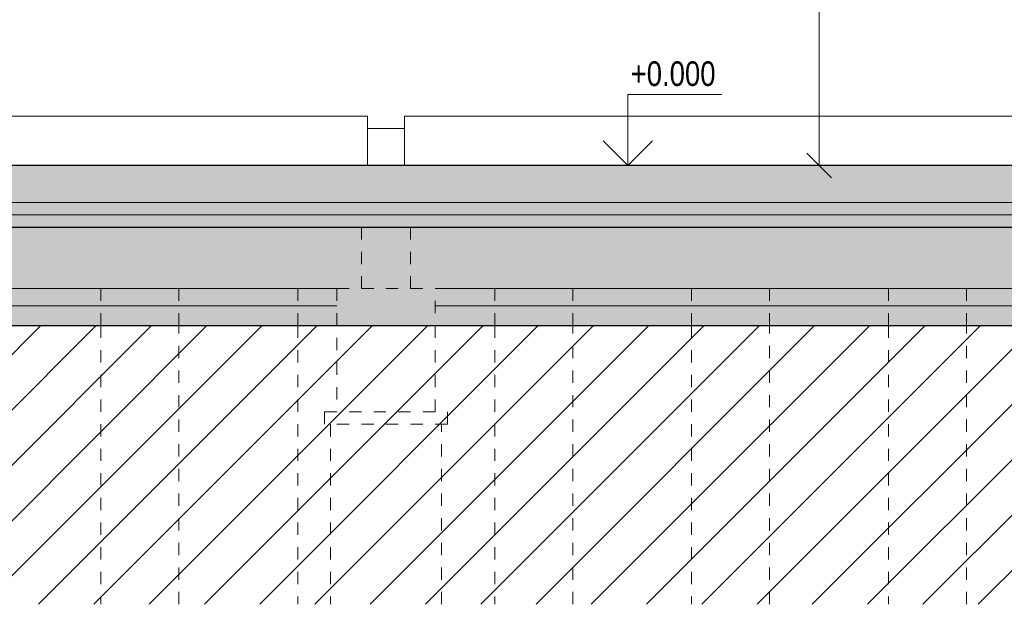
# Model space of a CAD drawing. Header units: millimetres. Extents: x 200776 to 378340, y -23587 to 19113.
# Tile 2 of 61: x 208664 to 216664, y -3564 to 1184. Entities that reach past the tile are written whole.
import ezdxf

# ---------------------------------------------------------------- set-up
doc = ezdxf.new("R2010")
doc.units = ezdxf.units.MM
doc.linetypes.add('A_CARA_02_Čárkovaná', pattern=[200, 100, -100])
for name, color, linetype, lineweight in [('CA_KOTY', 3, 'Continuous', 9), ('CA_KOTY-100', 3, 'Continuous', 9), ('CA_PODLAHA', 1, 'Continuous', 25), ('CA_PODLAHA25', 7, 'Continuous', 13), ('CA_POHHRA25', 7, 'Continuous', 13), ('CA_REZY', 1, 'Continuous', 25), ('CA_SRAFY', 9, 'Continuous', 25), ('CA_ZAKLADY25', 7, 'Continuous', 13), ('CA_ZARIZPRED', 8, 'Continuous', 13), ('Terénní útvar', 55, 'Continuous', 13), ('Vzor v řezu', 55, 'Continuous', 9)]:
    doc.layers.add(name, color=color, linetype=linetype, lineweight=lineweight)
doc.styles.add('Arial_2', font='arial.ttf', dxfattribs={"width": 0.8, "height": 200})
doc.dimstyles.new('HP_Přímá_-_2_mm_Ariel_1-100', dxfattribs={"dimscale": 304.8, "dimtxt": 204.05188, "dimasz": 0.656168, "dimexe": 0.328084, "dimexo": 0.0625, "dimgap": 0.164042, "dimtad": 1, "dimdec": 0, "dimzin": 0, "dimdsep": 46, "dimtxsty": 'Arial_2', "dimblk1": 'OBLIQUE', "dimblk2": 'OBLIQUE', "dimsah": 1, "dimcen": 0.09, "dimazin": 0, "dimtfac": 1, "dimtdec": 4, "dimtix": 1, "dimtmove": 0, "dimatfit": 3, "dimfxl": 0.984252, "dimfxlon": 1, "dimtvp": 1, "dimtolj": 1, "dimtzin": 0, "dimarcsym": 2})
pattern_1 = [(50, (248519.7, 1115), (728.7365, -63.756), [76.2, -838.2]), (355, (248519.7, 1115), (-140.972, 764.228), [60.96, -670.56]), (100.451, (248580.4, 1109.7), (587.77, 700.467), [64.76, -712.36]), (46.184, (248519.7, 1318.2), (1084.316, -168.171), [114.3, -1257.3]), (96.636, (248610.1, 1304.2), (949.61, 989.71), [97.14, -1068.54]), (351.184, (248519.7, 1318.2), (949.62, 989.7), [91.44, -1005.84]), (21, (248621.3, 1267.4), (606.458, -409.0606), [76.2, -838.2]), (326, (248621.3, 1267.4), (247.208, 736.753), [60.96, -670.56]), (71.451, (248671.84, 1233.3), (853.668, 327.685), [64.76, -712.36]), (37.5, (248519.7, 1115), (12.3547, 338.2201), [33.528, -628.904, 33.528, -647.192, -673.1]), (37.5, (248519.7, 1115), (12.3547, 338.2201), [-1343.152, 33.528, -639.572]), (7.5, (248519.7, 1115), (267.279, 400.722), [33.528, -354.584, 33.528, -613.664, -256.54]), (7.5, (248519.7, 1115), (267.279, 400.722), [-1035.304, 33.528, -223.012]), (327.5, (248293.13, 1115), (542.3633, -22.9153), [33.528, -220.472, 33.528, -1810.512]), (327.5, (248293.13, 1115), (542.3633, -22.9153), [-287.528, -758.952, 33.528, -1018.032]), (317.5, (248191.53, 1115), (592.517, 101.707), [33.528, -296.672, 33.528, -492.76, -746.76]), (317.5, (248191.53, 1115), (592.517, 101.707), [-856.488, 33.528, -713.232])]

# ---------------------------------------------------------------- blocks, each defined once
blk = doc.blocks.new('ocelová kce final - 11542_003_OK-HALA_TaO-2_ET_AciS_2025-05-29_upr_dwg-2597525-Řez 1 - vestavek V9')
at = {"layer": 'CA_REZY'}
for p, q in [((289420, 0), (205090, 0)), ((205090, -500), (289420, -500))]:
    blk.add_line(p, q, dxfattribs=at)
blk = doc.blocks.new('ocelová kce final - ocelová kce final-2597615-Řez 1 - vestavek V9')
blk.add_blockref('ocelová kce final - 11542_003_OK-HALA_TaO-2_ET_AciS_2025-05-29_upr_dwg-2597525-Řez 1 - vestavek V9', (0, 0))
blk = doc.blocks.new('DIMBLOCK22-Řez 1 - vestavek V9')
at = {"layer": 'CA_KOTY-100'}
for p, q in [((215159.8, 4675), (215059.8, 4775)), ((215159.8, 4675), (215059.8, 4675)), ((215159.8, 4675), (215159.8, 0)), ((215159.8, 4675), (215259.8, 4575)), ((215159.8, 4675), (215459.8, 4675)), ((215159.8, 0), (215059.8, 100)), ((215159.8, 0), (215059.8, 0)), ((215159.8, 0), (215259.8, -100)), ((215159.8, 0), (215459.8, 0))]:
    blk.add_line(p, q, dxfattribs=at)
at = {"layer": 'CA_KOTY-100', "color": 0, "insert": (214850.1, 2092.6), "char_height": 200, "width": 587.669, "attachment_point": 1, "rotation": 90, "line_spacing_factor": 0.941778, "style": 'Arial_2'}
blk.add_mtext('4675', dxfattribs=at)
blk = doc.blocks.new('_Oblique')
at = {"color": 0, "linetype": 'ByBlock', "lineweight": -2}
blk.add_line((-0.5, -0.5), (0.5, 0.5), dxfattribs=at)

msp = doc.modelspace()

# ---------------------------------------------------------------- hatches: boundary and pattern name
at = {"layer": 'CA_SRAFY', "lineweight": 9}
h = msp.add_hatch(dxfattribs=at)
h.set_pattern_fill('FP_6', color=256, style=0, pattern_type=2)
h.set_pattern_definition([(45, (248519.7, 1115), (-269.4077, 269.4077), []), (45, (248789.1, 1115), (-269.4077, 269.4077), [190.5, -95.25])])
h.paths.add_polyline_path([(249178.9, -300), (289210, -300), (289210, 0), (205350, 0), (205350, -300), (248817.7, -300)])
h = msp.add_hatch(dxfattribs=at)
h.set_pattern_fill('FP_5', color=256, style=0, pattern_type=2)
h.set_pattern_definition(pattern_1)
h.paths.add_polyline_path([(205350, -400), (289210, -400), (289210, -300), (205350, -300), (205350, -312.5)])
h = msp.add_hatch(dxfattribs=at)
h.set_pattern_fill('FP_5', color=256, style=0, pattern_type=2)
h.set_pattern_definition(pattern_1)
h.paths.add_polyline_path([(248095.3, -1300), (289210, -1300), (289210, -400), (205350, -400), (205350, -1300), (247734.1, -1300)])
at = {"layer": 'Vzor v řezu'}
h = msp.add_hatch(dxfattribs=at)
h.set_pattern_fill('FP_7', color=256, style=0, pattern_type=2)
h.set_pattern_definition([(45, (248519.7, 1115), (-224.5064, 224.5064), [])])
h.paths.add_polyline_path([(241593.5, -3564), (293247, -3564), (293247, -181.4), (290104.4, -185.2), (289580, -184.2), (289580, -1140), (289210, -1140), (289210, -1300), (205350, -1300), (205350, -1140), (204945, -1140), (204945, -210), (202289.9, -210), (202289.9, 2963), (200776.3, 2922), (200776.3, -3564), (241232.2, -3564)])

# ---------------------------------------------------------------- linework, layer by layer
at = {"layer": 'CA_KOTY'}
for p, q in [((213605.3, 577.1), (214367.6, 577.1)), ((213605.3, 0), (213605.3, 577.1)), ((213605.3, 0), (213405.3, 200)), ((213605.3, 0), (213805.3, 200))]:
    msp.add_line(p, q, dxfattribs=at)
at = {"layer": 'CA_PODLAHA'}
for p, q in [((289210, 0), (205350, 0)), ((205350, -1300), (289210, -1300))]:
    msp.add_line(p, q, dxfattribs=at)
at = {"layer": 'CA_PODLAHA25'}
for p, q in [((289210, -300), (205350, -300)), ((289210, -400), (205350, -400))]:
    msp.add_line(p, q, dxfattribs=at)
at = {"layer": 'CA_POHHRA25'}
for p, q in [((205790, 400), (211490, 400)), ((211490, 400), (211490, 0)), ((211790, 0), (211790, 400)), ((211790, 400), (217490, 400)), ((211790, 300), (211490, 300)), ((211240, -1000), (206040, -1000)), ((217240, -1000), (212040, -1000))]:
    msp.add_line(p, q, dxfattribs=at)
at = {"layer": 'CA_ZAKLADY25', "linetype": 'A_CARA_02_Čárkovaná', "lineweight": 9}
for p, q in [((211440, -500), (211440, -1000)), ((211840, -500), (211840, -1000)), ((209323.1, -1000), (209323.1, -1300)), ((209957, -1300), (209957, -1000)), ((210923.1, -1000), (210923.1, -1300)), ((211240, -1000), (212040, -1000)), ((211240, -1000), (211240, -2000)), ((212040, -2000), (212040, -1000)), ((212523.1, -1000), (212523.1, -1300)), ((213157, -1300), (213157, -1000)), ((214123.1, -1000), (214123.1, -1300)), ((214757, -1300), (214757, -1000)), ((215723.1, -1000), (215723.1, -1300)), ((216357, -1300), (216357, -1000)), ((209323.1, -1300), (209323.1, -3564)), ((209957, -3564), (209957, -1300)), ((210923.1, -1300), (210923.1, -3564)), ((212523.1, -1300), (212523.1, -3564)), ((213157, -3564), (213157, -1300)), ((214123.1, -1300), (214123.1, -3564)), ((214757, -3564), (214757, -1300)), ((215723.1, -1300), (215723.1, -3564)), ((216357, -3564), (216357, -1300)), ((211140, -2000), (212140, -2000)), ((211140, -2000), (211140, -2100)), ((212140, -2100), (212140, -2000)), ((212140, -2100), (211140, -2100)), ((211190, -2100), (211190, -3564)), ((212090, -3564), (212090, -2100))]:
    msp.add_line(p, q, dxfattribs=at)
at = {"layer": 'Terénní útvar', "color": 135}
for p, q in [((206040, -1140), (211240, -1140)), ((212040, -1140), (217240, -1140))]:
    msp.add_line(p, q, dxfattribs=at)

# ---------------------------------------------------------------- block references
at = {"layer": 'CA_ZARIZPRED'}
msp.add_blockref('ocelová kce final - ocelová kce final-2597615-Řez 1 - vestavek V9', (0, 0), dxfattribs=at)

# ---------------------------------------------------------------- texts
at = {"layer": 'CA_KOTY', "insert": (213627.9, 846.1), "char_height": 200, "width": 815.357, "attachment_point": 1, "line_spacing_factor": 0.941778, "style": 'Arial_2'}
msp.add_mtext('+0.000', dxfattribs=at)

# ---------------------------------------------------------------- dimensions: what is measured, and where the dimension line sits
at = {"layer": 'CA_KOTY'}
dim = msp.add_linear_dim(base=(215159.8, 0), p1=(215459.8, 4675), p2=(215459.8, 0), angle=90, dimstyle='HP_Přímá_-_2_mm_Ariel_1-100', override={"dimpost": '<>', "dimfxl": 4675}, dxfattribs=at)
dim.commit()
dim.dimension.update_dxf_attribs({"geometry": 'DIMBLOCK22-Řez 1 - vestavek V9', "text_midpoint": (215007.7, 2337.5)})

doc.saveas('drawing.dxf')
